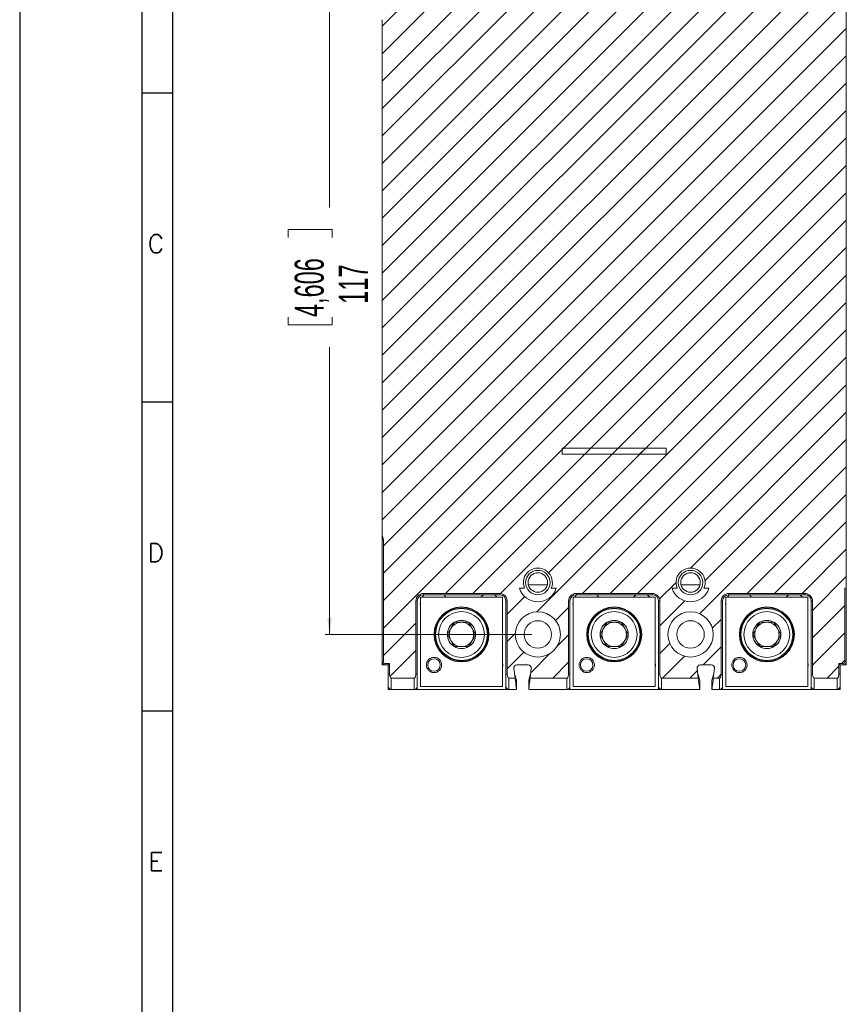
# Model space of a CAD drawing. Header units: millimetres. Extents: x 0 to 594, y 0 to 420.
# Tile 2 of 7: x 0 to 135, y 160 to 321. Entities that reach past the tile are written whole.
import ezdxf

# ---------------------------------------------------------------- set-up
doc = ezdxf.new("R2010")
doc.units = ezdxf.units.MM
doc.layers.add('FORMATO', color=7, linetype='Continuous')
doc.styles.add('SLDTEXTSTYLE0', font='ROMANS')
doc.styles.add('SLDTEXTSTYLE1', font='TXT', dxfattribs={"width": 0.605})
doc.dimstyles.new('SLDDIMSTYLE0', dxfattribs={"dimtxt": 4.622974, "dimasz": 2.7, "dimexe": 0, "dimexo": 0.0625, "dimgap": 1.155743, "dimtad": 0, "dimdec": 1, "dimrnd": 1e-09, "dimzin": 12, "dimdsep": 46, "dimtxsty": 'SLDTEXTSTYLE1', "dimsah": 1, "dimcen": 0.09, "dimadec": 0, "dimazin": 3, "dimtfac": 1, "dimtdec": 3, "dimtofl": 0, "dimtmove": 0, "dimatfit": 3, "dimfxl": 1, "dimfrac": 2, "dimtolj": 1, "dimtzin": 12, "dimarcsym": 0})

# ---------------------------------------------------------------- blocks, each defined once
blk = doc.blocks.new('_D_10')
at = {"color": 7, "linetype": 'Continuous', "lineweight": 0}
for p, q in [((83.84, 337.16), (49.99, 337.16)), ((50.74, 337.16), (50.74, 290.09)), ((43.96, 285.17), (43.96, 286.47)), ((43.96, 286.47), (51.16, 286.47)), ((51.16, 286.47), (51.16, 285.17)), ((43.96, 272.15), (43.96, 270.85)), ((51.16, 270.85), (51.16, 272.15)), ((43.96, 270.85), (51.16, 270.85)), ((50.74, 220.16), (50.74, 267.23)), ((83.84, 220.16), (49.99, 220.16))]:
    blk.add_line(p, q, dxfattribs=at)
for points in [[(50.74, 337.16), (50.39, 334.46), (51.09, 334.46)], [(50.74, 220.16), (51.09, 222.86), (50.39, 222.86)]]:
    blk.add_solid(points, dxfattribs=at)
at = {"color": 7, "linetype": 'Continuous', "lineweight": 0, "char_height": 4.763, "attachment_point": 1, "rotation": 90, "style": 'SLDTEXTSTYLE1'}
for s, insert in [('4,606', (45.02, 272.15)), ('117', (52.24, 274.32))]:
    blk.add_mtext(s, dxfattribs=dict(at, insert=insert))

msp = doc.modelspace()

# ---------------------------------------------------------------- hatches: boundary and pattern name
at = {"linetype": 'Continuous', "lineweight": 0}
h = msp.add_hatch(dxfattribs=at)
h.set_pattern_fill('ANSI31', style=0)
edge = h.paths.add_edge_path(flags=0)
edge.add_spline(control_points=[(59.34, 236.47), (59.34, 236.37), (59.36, 236.27), (59.4, 236.17), (59.45, 236), (59.56, 235.84), (59.56, 235.66)], knot_values=[0, 0, 0, 0, 0.000309, 0.000309, 0.000309, 0.000837, 0.000837, 0.000837, 0.000837], weights=[1, 1, 1, 1, 1, 1, 1], degree=3, periodic=0)
edge.add_line((59.56, 235.66), (59.56, 215.66))
edge.add_spline(control_points=[(59.56, 215.66), (59.56, 215.63), (59.57, 215.6), (59.58, 215.57), (59.59, 215.54), (59.61, 215.51), (59.62, 215.49), (59.64, 215.46), (59.67, 215.44), (59.69, 215.43), (59.72, 215.41), (59.75, 215.4), (59.78, 215.39), (59.8, 215.38), (59.82, 215.38), (59.84, 215.38)], knot_values=[0, 0, 0, 0, 0.000094, 0.000094, 0.000094, 0.000188, 0.000188, 0.000188, 0.000281, 0.000281, 0.000281, 0.000375, 0.000375, 0.000375, 0.000437, 0.000437, 0.000437, 0.000437], weights=[1, 1, 1, 1, 1, 1, 1, 1, 1, 1, 1, 1, 1, 1, 1, 1], degree=3, periodic=0)
edge.add_line((59.84, 215.38), (60.56, 215.38))
edge.add_line((60.56, 215.38), (60.56, 213.66))
edge.add_spline(control_points=[(60.56, 213.66), (60.56, 213.54), (60.58, 213.42), (60.61, 213.3), (60.62, 213.26), (60.63, 213.22), (60.65, 213.19), (60.67, 213.14), (60.69, 213.1), (60.73, 213.07), (60.74, 213.05), (60.76, 213.04), (60.78, 213.03), (60.79, 213.02), (60.81, 213.02), (60.83, 213.02), (60.83, 213.01), (60.84, 213.01), (60.84, 213.01)], knot_values=[0, 0, 0, 0, 0.000366, 0.000366, 0.000366, 0.000481, 0.000481, 0.000481, 0.00063, 0.00063, 0.00063, 0.000685, 0.000685, 0.000685, 0.000742, 0.000742, 0.000742, 0.000755, 0.000755, 0.000755, 0.000755], weights=[1, 1, 1, 1, 1, 1, 1, 1, 1, 1, 1, 1, 1, 1, 1, 1, 1, 1, 1], degree=3, periodic=0)
edge.add_line((60.84, 213.01), (64.59, 213.01))
edge.add_spline(control_points=[(64.59, 213.01), (64.61, 213.01), (64.63, 213.02), (64.64, 213.02), (64.66, 213.03), (64.67, 213.04), (64.69, 213.05), (64.71, 213.07), (64.73, 213.09), (64.74, 213.11), (64.78, 213.16), (64.8, 213.21), (64.82, 213.26), (64.85, 213.37), (64.87, 213.5), (64.87, 213.62), (64.87, 213.63), (64.87, 213.65), (64.87, 213.66)], knot_values=[0, 0, 0, 0, 0.00005, 0.00005, 0.00005, 0.0001, 0.0001, 0.0001, 0.000187, 0.000187, 0.000187, 0.000351, 0.000351, 0.000351, 0.000714, 0.000714, 0.000714, 0.000761, 0.000761, 0.000761, 0.000761], weights=[1, 1, 1, 1, 1, 1, 1, 1, 1, 1, 1, 1, 1, 1, 1, 1, 1, 1, 1], degree=3, periodic=0)
edge.add_line((64.87, 213.66), (64.87, 225.66))
edge.add_arc((66.09, 225.66), 1.22, 90, 180, ccw=False)
edge.add_line((66.09, 226.88), (78.59, 226.88))
edge.add_arc((78.59, 225.66), 1.22, 0, 90, ccw=False)
edge.add_line((79.81, 225.66), (79.81, 213.66))
edge.add_spline(control_points=[(79.81, 213.66), (79.81, 213.54), (79.83, 213.42), (79.86, 213.3), (79.87, 213.26), (79.88, 213.22), (79.9, 213.19), (79.92, 213.14), (79.94, 213.1), (79.98, 213.07), (79.99, 213.05), (80.01, 213.04), (80.03, 213.03), (80.04, 213.02), (80.06, 213.02), (80.08, 213.02), (80.08, 213.01), (80.09, 213.01), (80.09, 213.01)], knot_values=[0, 0, 0, 0, 0.000366, 0.000366, 0.000366, 0.000481, 0.000481, 0.000481, 0.00063, 0.00063, 0.00063, 0.000685, 0.000685, 0.000685, 0.000742, 0.000742, 0.000742, 0.000755, 0.000755, 0.000755, 0.000755], weights=[1, 1, 1, 1, 1, 1, 1, 1, 1, 1, 1, 1, 1, 1, 1, 1, 1, 1, 1], degree=3, periodic=0)
edge.add_line((80.09, 213.01), (81.11, 213.01))
edge.add_line((81.11, 213.01), (80.91, 214.6))
edge.add_arc((81.41, 214.66), 0.5, 90, 187.125, ccw=False)
edge.add_line((81.41, 215.16), (83.28, 215.16))
edge.add_arc((83.28, 214.66), 0.5, -7.125, 90, ccw=False)
edge.add_line((83.77, 214.6), (83.57, 213.01))
edge.add_line((83.57, 213.01), (89.59, 213.01))
edge.add_spline(control_points=[(89.59, 213.01), (89.61, 213.01), (89.63, 213.02), (89.64, 213.02), (89.66, 213.03), (89.67, 213.04), (89.69, 213.05), (89.71, 213.07), (89.73, 213.09), (89.74, 213.11), (89.78, 213.16), (89.8, 213.21), (89.82, 213.26), (89.85, 213.37), (89.87, 213.5), (89.87, 213.62), (89.87, 213.63), (89.87, 213.65), (89.87, 213.66)], knot_values=[0, 0, 0, 0, 0.00005, 0.00005, 0.00005, 0.0001, 0.0001, 0.0001, 0.000187, 0.000187, 0.000187, 0.000351, 0.000351, 0.000351, 0.000714, 0.000714, 0.000714, 0.000761, 0.000761, 0.000761, 0.000761], weights=[1, 1, 1, 1, 1, 1, 1, 1, 1, 1, 1, 1, 1, 1, 1, 1, 1, 1, 1], degree=3, periodic=0)
edge.add_line((89.87, 213.66), (89.87, 225.66))
edge.add_arc((91.09, 225.66), 1.22, 90, 180, ccw=False)
edge.add_line((91.09, 226.88), (103.59, 226.88))
edge.add_arc((103.59, 225.66), 1.22, 0, 90, ccw=False)
edge.add_line((104.81, 225.66), (104.81, 213.66))
edge.add_spline(control_points=[(104.81, 213.66), (104.81, 213.54), (104.83, 213.42), (104.86, 213.3), (104.87, 213.26), (104.88, 213.22), (104.9, 213.19), (104.92, 213.14), (104.94, 213.1), (104.98, 213.07), (104.99, 213.05), (105.01, 213.04), (105.03, 213.03), (105.04, 213.02), (105.06, 213.02), (105.08, 213.02), (105.08, 213.01), (105.09, 213.01), (105.09, 213.01)], knot_values=[0, 0, 0, 0, 0.000366, 0.000366, 0.000366, 0.000481, 0.000481, 0.000481, 0.00063, 0.00063, 0.00063, 0.000685, 0.000685, 0.000685, 0.000742, 0.000742, 0.000742, 0.000755, 0.000755, 0.000755, 0.000755], weights=[1, 1, 1, 1, 1, 1, 1, 1, 1, 1, 1, 1, 1, 1, 1, 1, 1, 1, 1], degree=3, periodic=0)
edge.add_line((105.09, 213.01), (111.11, 213.01))
edge.add_line((111.11, 213.01), (110.91, 214.6))
edge.add_arc((111.41, 214.66), 0.5, 90, 187.125, ccw=False)
edge.add_line((111.41, 215.16), (113.28, 215.16))
edge.add_arc((113.28, 214.66), 0.5, -7.125, 90, ccw=False)
edge.add_line((113.77, 214.6), (113.57, 213.01))
edge.add_line((113.57, 213.01), (114.59, 213.01))
edge.add_spline(control_points=[(114.59, 213.01), (114.61, 213.01), (114.63, 213.02), (114.64, 213.02), (114.66, 213.03), (114.67, 213.04), (114.69, 213.05), (114.71, 213.07), (114.73, 213.09), (114.74, 213.11), (114.78, 213.16), (114.8, 213.21), (114.82, 213.26), (114.85, 213.37), (114.87, 213.5), (114.87, 213.62), (114.87, 213.63), (114.87, 213.65), (114.87, 213.66)], knot_values=[0, 0, 0, 0, 0.00005, 0.00005, 0.00005, 0.0001, 0.0001, 0.0001, 0.000187, 0.000187, 0.000187, 0.000351, 0.000351, 0.000351, 0.000714, 0.000714, 0.000714, 0.000761, 0.000761, 0.000761, 0.000761], weights=[1, 1, 1, 1, 1, 1, 1, 1, 1, 1, 1, 1, 1, 1, 1, 1, 1, 1, 1], degree=3, periodic=0)
edge.add_line((114.87, 213.66), (114.87, 225.66))
edge.add_arc((116.09, 225.66), 1.22, 90, 180, ccw=False)
edge.add_line((116.09, 226.88), (128.59, 226.88))
edge.add_arc((128.59, 225.66), 1.22, 0, 90, ccw=False)
edge.add_line((129.81, 225.66), (129.81, 213.66))
edge.add_spline(control_points=[(129.81, 213.66), (129.81, 213.54), (129.83, 213.42), (129.86, 213.3), (129.87, 213.26), (129.88, 213.22), (129.9, 213.19), (129.92, 213.14), (129.94, 213.1), (129.98, 213.07), (129.99, 213.05), (130.01, 213.04), (130.03, 213.03), (130.04, 213.02), (130.06, 213.02), (130.08, 213.02), (130.08, 213.01), (130.09, 213.01), (130.09, 213.01)], knot_values=[0, 0, 0, 0, 0.000366, 0.000366, 0.000366, 0.000481, 0.000481, 0.000481, 0.00063, 0.00063, 0.00063, 0.000685, 0.000685, 0.000685, 0.000742, 0.000742, 0.000742, 0.000755, 0.000755, 0.000755, 0.000755], weights=[1, 1, 1, 1, 1, 1, 1, 1, 1, 1, 1, 1, 1, 1, 1, 1, 1, 1, 1], degree=3, periodic=0)
edge.add_line((130.09, 213.01), (133.84, 213.01))
edge.add_spline(control_points=[(133.84, 213.01), (133.86, 213.01), (133.88, 213.02), (133.89, 213.02), (133.91, 213.03), (133.92, 213.04), (133.94, 213.05), (133.96, 213.07), (133.98, 213.09), (133.99, 213.11), (134.03, 213.16), (134.05, 213.21), (134.07, 213.26), (134.1, 213.37), (134.12, 213.5), (134.12, 213.62), (134.12, 213.63), (134.12, 213.65), (134.12, 213.66)], knot_values=[0, 0, 0, 0, 0.00005, 0.00005, 0.00005, 0.0001, 0.0001, 0.0001, 0.000187, 0.000187, 0.000187, 0.000351, 0.000351, 0.000351, 0.000714, 0.000714, 0.000714, 0.000761, 0.000761, 0.000761, 0.000761], weights=[1, 1, 1, 1, 1, 1, 1, 1, 1, 1, 1, 1, 1, 1, 1, 1, 1, 1, 1], degree=3, periodic=0)
edge.add_line((134.12, 213.66), (134.12, 215.38))
edge.add_line((134.12, 215.38), (134.84, 215.38))
edge.add_spline(control_points=[(134.84, 215.38), (134.87, 215.38), (134.91, 215.39), (134.94, 215.4), (134.96, 215.41), (134.99, 215.42), (135.02, 215.44), (135.04, 215.46), (135.06, 215.49), (135.08, 215.51), (135.1, 215.54), (135.11, 215.57), (135.12, 215.6), (135.12, 215.62), (135.12, 215.64), (135.12, 215.66)], knot_values=[0, 0, 0, 0, 0.000094, 0.000094, 0.000094, 0.000188, 0.000188, 0.000188, 0.000281, 0.000281, 0.000281, 0.000375, 0.000375, 0.000375, 0.000437, 0.000437, 0.000437, 0.000437], weights=[1, 1, 1, 1, 1, 1, 1, 1, 1, 1, 1, 1, 1, 1, 1, 1], degree=3, periodic=0)
edge.add_line((135.12, 215.66), (135.12, 227.73))
edge.add_line((135.12, 227.73), (135.34, 227.73))
edge.add_line((135.34, 227.73), (135.34, 330.02))
edge.add_line((135.34, 330.02), (135.12, 330.02))
edge.add_line((135.12, 330.02), (135.12, 341.66))
edge.add_spline(control_points=[(135.12, 341.66), (135.12, 341.69), (135.12, 341.73), (135.11, 341.75), (135.1, 341.78), (135.08, 341.81), (135.06, 341.84), (135.04, 341.86), (135.02, 341.88), (134.99, 341.9), (134.96, 341.92), (134.93, 341.93), (134.9, 341.93), (134.88, 341.94), (134.86, 341.94), (134.84, 341.94)], knot_values=[0, 0, 0, 0, 0.000094, 0.000094, 0.000094, 0.000188, 0.000188, 0.000188, 0.000281, 0.000281, 0.000281, 0.000375, 0.000375, 0.000375, 0.000437, 0.000437, 0.000437, 0.000437], weights=[1, 1, 1, 1, 1, 1, 1, 1, 1, 1, 1, 1, 1, 1, 1, 1], degree=3, periodic=0)
edge.add_line((134.84, 341.94), (134.12, 341.94))
edge.add_line((134.12, 341.94), (134.12, 343.66))
edge.add_spline(control_points=[(134.12, 343.66), (134.12, 343.78), (134.11, 343.91), (134.08, 344.03), (134.07, 344.06), (134.05, 344.1), (134.04, 344.13), (134.02, 344.18), (133.99, 344.22), (133.96, 344.26), (133.94, 344.27), (133.93, 344.28), (133.91, 344.29), (133.89, 344.3), (133.88, 344.31), (133.86, 344.31), (133.85, 344.31), (133.85, 344.31), (133.84, 344.31)], knot_values=[0, 0, 0, 0, 0.000366, 0.000366, 0.000366, 0.000481, 0.000481, 0.000481, 0.00063, 0.00063, 0.00063, 0.000685, 0.000685, 0.000685, 0.000742, 0.000742, 0.000742, 0.000755, 0.000755, 0.000755, 0.000755], weights=[1, 1, 1, 1, 1, 1, 1, 1, 1, 1, 1, 1, 1, 1, 1, 1, 1, 1, 1], degree=3, periodic=0)
edge.add_line((133.84, 344.31), (130.09, 344.31))
edge.add_spline(control_points=[(130.09, 344.31), (130.08, 344.31), (130.06, 344.31), (130.04, 344.3), (130.03, 344.29), (130.01, 344.29), (130, 344.28), (129.98, 344.26), (129.96, 344.24), (129.94, 344.21), (129.91, 344.17), (129.89, 344.12), (129.87, 344.06), (129.83, 343.95), (129.82, 343.83), (129.81, 343.71), (129.81, 343.69), (129.81, 343.68), (129.81, 343.66)], knot_values=[0, 0, 0, 0, 0.00005, 0.00005, 0.00005, 0.0001, 0.0001, 0.0001, 0.000187, 0.000187, 0.000187, 0.000351, 0.000351, 0.000351, 0.000714, 0.000714, 0.000714, 0.000761, 0.000761, 0.000761, 0.000761], weights=[1, 1, 1, 1, 1, 1, 1, 1, 1, 1, 1, 1, 1, 1, 1, 1, 1, 1, 1], degree=3, periodic=0)
edge.add_line((129.81, 343.66), (129.81, 331.66))
edge.add_arc((128.59, 331.66), 1.22, 270, 360, ccw=False)
edge.add_line((128.59, 330.44), (116.09, 330.44))
edge.add_arc((116.09, 331.66), 1.22, 180, 270, ccw=False)
edge.add_line((114.87, 331.66), (114.87, 343.66))
edge.add_spline(control_points=[(114.87, 343.66), (114.87, 343.78), (114.86, 343.91), (114.83, 344.03), (114.82, 344.06), (114.8, 344.1), (114.79, 344.13), (114.77, 344.18), (114.74, 344.22), (114.71, 344.26), (114.69, 344.27), (114.68, 344.28), (114.66, 344.29), (114.64, 344.3), (114.63, 344.31), (114.61, 344.31), (114.6, 344.31), (114.6, 344.31), (114.59, 344.31)], knot_values=[0, 0, 0, 0, 0.000366, 0.000366, 0.000366, 0.000481, 0.000481, 0.000481, 0.00063, 0.00063, 0.00063, 0.000685, 0.000685, 0.000685, 0.000742, 0.000742, 0.000742, 0.000755, 0.000755, 0.000755, 0.000755], weights=[1, 1, 1, 1, 1, 1, 1, 1, 1, 1, 1, 1, 1, 1, 1, 1, 1, 1, 1], degree=3, periodic=0)
edge.add_line((114.59, 344.31), (113.57, 344.31))
edge.add_line((113.57, 344.31), (113.77, 342.72))
edge.add_arc((113.28, 342.66), 0.5, -90, 7.125, ccw=False)
edge.add_line((113.28, 342.16), (111.41, 342.16))
edge.add_arc((111.41, 342.66), 0.5, 172.875, 270, ccw=False)
edge.add_line((110.91, 342.72), (111.11, 344.31))
edge.add_line((111.11, 344.31), (105.09, 344.31))
edge.add_spline(control_points=[(105.09, 344.31), (105.08, 344.31), (105.06, 344.31), (105.04, 344.3), (105.03, 344.29), (105.01, 344.29), (105, 344.28), (104.98, 344.26), (104.96, 344.24), (104.94, 344.21), (104.91, 344.17), (104.89, 344.12), (104.87, 344.06), (104.83, 343.95), (104.82, 343.83), (104.81, 343.71), (104.81, 343.69), (104.81, 343.68), (104.81, 343.66)], knot_values=[0, 0, 0, 0, 0.00005, 0.00005, 0.00005, 0.0001, 0.0001, 0.0001, 0.000187, 0.000187, 0.000187, 0.000351, 0.000351, 0.000351, 0.000714, 0.000714, 0.000714, 0.000761, 0.000761, 0.000761, 0.000761], weights=[1, 1, 1, 1, 1, 1, 1, 1, 1, 1, 1, 1, 1, 1, 1, 1, 1, 1, 1], degree=3, periodic=0)
edge.add_line((104.81, 343.66), (104.81, 331.66))
edge.add_arc((103.59, 331.66), 1.22, 270, 360, ccw=False)
edge.add_line((103.59, 330.44), (91.09, 330.44))
edge.add_arc((91.09, 331.66), 1.22, 180, 270, ccw=False)
edge.add_line((89.87, 331.66), (89.87, 343.66))
edge.add_spline(control_points=[(89.87, 343.66), (89.87, 343.78), (89.86, 343.91), (89.83, 344.03), (89.82, 344.06), (89.8, 344.1), (89.79, 344.13), (89.77, 344.18), (89.74, 344.22), (89.71, 344.26), (89.69, 344.27), (89.68, 344.28), (89.66, 344.29), (89.64, 344.3), (89.63, 344.31), (89.61, 344.31), (89.6, 344.31), (89.6, 344.31), (89.59, 344.31)], knot_values=[0, 0, 0, 0, 0.000366, 0.000366, 0.000366, 0.000481, 0.000481, 0.000481, 0.00063, 0.00063, 0.00063, 0.000685, 0.000685, 0.000685, 0.000742, 0.000742, 0.000742, 0.000755, 0.000755, 0.000755, 0.000755], weights=[1, 1, 1, 1, 1, 1, 1, 1, 1, 1, 1, 1, 1, 1, 1, 1, 1, 1, 1], degree=3, periodic=0)
edge.add_line((89.59, 344.31), (83.57, 344.31))
edge.add_line((83.57, 344.31), (83.77, 342.72))
edge.add_arc((83.28, 342.66), 0.5, -90, 7.125, ccw=False)
edge.add_line((83.28, 342.16), (81.41, 342.16))
edge.add_arc((81.41, 342.66), 0.5, 172.875, 270, ccw=False)
edge.add_line((80.91, 342.72), (81.11, 344.31))
edge.add_line((81.11, 344.31), (80.09, 344.31))
edge.add_spline(control_points=[(80.09, 344.31), (80.08, 344.31), (80.06, 344.31), (80.04, 344.3), (80.03, 344.29), (80.01, 344.29), (80, 344.28), (79.98, 344.26), (79.96, 344.24), (79.94, 344.21), (79.91, 344.17), (79.89, 344.12), (79.87, 344.06), (79.83, 343.95), (79.82, 343.83), (79.81, 343.71), (79.81, 343.69), (79.81, 343.68), (79.81, 343.66)], knot_values=[0, 0, 0, 0, 0.00005, 0.00005, 0.00005, 0.0001, 0.0001, 0.0001, 0.000187, 0.000187, 0.000187, 0.000351, 0.000351, 0.000351, 0.000714, 0.000714, 0.000714, 0.000761, 0.000761, 0.000761, 0.000761], weights=[1, 1, 1, 1, 1, 1, 1, 1, 1, 1, 1, 1, 1, 1, 1, 1, 1, 1, 1], degree=3, periodic=0)
edge.add_line((79.81, 343.66), (79.81, 331.66))
edge.add_arc((78.59, 331.66), 1.22, 270, 360, ccw=False)
edge.add_line((78.59, 330.44), (66.09, 330.44))
edge.add_arc((66.09, 331.66), 1.22, 180, 270, ccw=False)
edge.add_line((64.87, 331.66), (64.87, 343.66))
edge.add_spline(control_points=[(64.87, 343.66), (64.87, 343.78), (64.86, 343.91), (64.83, 344.03), (64.82, 344.06), (64.8, 344.1), (64.79, 344.13), (64.77, 344.18), (64.74, 344.22), (64.71, 344.26), (64.69, 344.27), (64.68, 344.28), (64.66, 344.29), (64.64, 344.3), (64.63, 344.31), (64.61, 344.31), (64.6, 344.31), (64.6, 344.31), (64.59, 344.31)], knot_values=[0, 0, 0, 0, 0.000366, 0.000366, 0.000366, 0.000481, 0.000481, 0.000481, 0.00063, 0.00063, 0.00063, 0.000685, 0.000685, 0.000685, 0.000742, 0.000742, 0.000742, 0.000755, 0.000755, 0.000755, 0.000755], weights=[1, 1, 1, 1, 1, 1, 1, 1, 1, 1, 1, 1, 1, 1, 1, 1, 1, 1, 1], degree=3, periodic=0)
edge.add_line((64.59, 344.31), (60.84, 344.31))
edge.add_spline(control_points=[(60.84, 344.31), (60.83, 344.31), (60.81, 344.31), (60.79, 344.3), (60.78, 344.29), (60.76, 344.29), (60.75, 344.28), (60.73, 344.26), (60.71, 344.24), (60.69, 344.21), (60.66, 344.17), (60.64, 344.12), (60.62, 344.06), (60.58, 343.95), (60.57, 343.83), (60.56, 343.71), (60.56, 343.69), (60.56, 343.68), (60.56, 343.66)], knot_values=[0, 0, 0, 0, 0.00005, 0.00005, 0.00005, 0.0001, 0.0001, 0.0001, 0.000187, 0.000187, 0.000187, 0.000351, 0.000351, 0.000351, 0.000714, 0.000714, 0.000714, 0.000761, 0.000761, 0.000761, 0.000761], weights=[1, 1, 1, 1, 1, 1, 1, 1, 1, 1, 1, 1, 1, 1, 1, 1, 1, 1, 1], degree=3, periodic=0)
edge.add_line((60.56, 343.66), (60.56, 341.94))
edge.add_line((60.56, 341.94), (59.84, 341.94))
edge.add_spline(control_points=[(59.84, 341.94), (59.81, 341.94), (59.78, 341.94), (59.75, 341.93), (59.72, 341.92), (59.69, 341.9), (59.67, 341.88), (59.64, 341.86), (59.62, 341.84), (59.61, 341.81), (59.59, 341.78), (59.58, 341.75), (59.57, 341.72), (59.57, 341.7), (59.56, 341.68), (59.56, 341.66)], knot_values=[0, 0, 0, 0, 0.000094, 0.000094, 0.000094, 0.000188, 0.000188, 0.000188, 0.000281, 0.000281, 0.000281, 0.000375, 0.000375, 0.000375, 0.000437, 0.000437, 0.000437, 0.000437], weights=[1, 1, 1, 1, 1, 1, 1, 1, 1, 1, 1, 1, 1, 1, 1, 1], degree=3, periodic=0)
edge.add_line((59.56, 341.66), (59.56, 321.66))
edge.add_spline(control_points=[(59.56, 321.66), (59.56, 321.58), (59.53, 321.49), (59.5, 321.41), (59.43, 321.23), (59.34, 321.05), (59.34, 320.85)], knot_values=[0, 0, 0, 0, 0.000258, 0.000258, 0.000258, 0.000839, 0.000839, 0.000839, 0.000839], weights=[1, 1, 1, 1, 1, 1, 1], degree=3, periodic=0)
edge.add_line((59.34, 320.85), (59.34, 236.47))
edge = h.paths.add_edge_path(flags=0)
edge.add_arc((84.84, 337.16), 3.7, 0, 360)
edge = h.paths.add_edge_path(flags=0)
edge.add_arc((109.84, 220.16), 3.7, 0, 360)
edge = h.paths.add_edge_path(flags=0)
edge.add_line((87.68, 330.02), (86.84, 330.02))
edge.add_arc((84.84, 328.66), 2.41, -214.2954, 34.2954, ccw=False)
edge.add_line((82.85, 330.02), (82, 330.02))
edge.add_arc((84.84, 328.66), 3.15, 25.552, 154.448, ccw=False)
edge = h.paths.add_edge_path(flags=0)
edge.add_line((112.68, 330.02), (111.69, 330.02))
edge.add_arc((109.84, 328.66), 2.29, -216.3989, 36.3989, ccw=False)
edge.add_line((108, 330.02), (107, 330.02))
edge.add_arc((109.84, 328.66), 3.15, 25.552, 154.448, ccw=False)
edge = h.paths.add_edge_path(flags=0)
edge.add_line((81.83, 227.73), (82.65, 227.73))
edge.add_arc((84.84, 228.66), 2.38, -22.956, 202.956, ccw=False)
edge.add_line((87.03, 227.73), (87.85, 227.73))
edge.add_arc((84.84, 228.66), 3.15, 197.1348, 342.8652, ccw=False)
edge = h.paths.add_edge_path(flags=0)
edge.add_line((106.83, 227.73), (107.65, 227.73))
edge.add_arc((109.84, 228.66), 2.38, -22.9123, 202.9123, ccw=False)
edge.add_line((112.04, 227.73), (112.85, 227.73))
edge.add_arc((109.84, 228.66), 3.15, 197.1348, 342.8652, ccw=False)
edge = h.paths.add_edge_path(flags=0)
edge.add_arc((84.84, 220.16), 3.7, 0, 360)
edge = h.paths.add_edge_path(flags=0)
edge.add_arc((109.84, 337.16), 3.7, 0, 360)
h = msp.add_hatch(dxfattribs=at)
h.set_pattern_fill('ANSI31', style=0)
h.paths.add_polyline_path([(88.84, 249.67), (105.84, 249.67), (105.84, 250.67), (88.84, 250.67)], flags=0)

# ---------------------------------------------------------------- linework, layer by layer
at = {"color": 7, "linetype": 'Continuous', "lineweight": 15}
for p, q in [((135.34, 227.73), (135.34, 330.02)), ((59.34, 320.85), (59.34, 236.47)), ((88.84, 250.67), (105.84, 250.67)), ((88.84, 250.67), (88.84, 249.67)), ((105.84, 250.67), (105.84, 249.67)), ((88.84, 249.67), (105.84, 249.67)), ((59.34, 235.66), (59.34, 236.47)), ((59.56, 235.66), (59.34, 235.66)), ((59.34, 215.66), (59.34, 235.66)), ((59.56, 235.66), (59.56, 215.66)), ((82.65, 227.73), (81.83, 227.73)), ((83.28, 228.3), (86.4, 228.3)), ((87.85, 227.73), (87.03, 227.73)), ((107.65, 227.73), (106.83, 227.73)), ((108.28, 228.3), (111.4, 228.3)), ((112.85, 227.73), (112.04, 227.73)), ((135.34, 227.73), (135.12, 227.73)), ((135.12, 215.66), (135.12, 227.73)), ((135.34, 227.73), (135.34, 215.66)), ((65.64, 226.28), (65.64, 211.66)), ((65.64, 226.28), (79.04, 226.28)), ((66.09, 226.88), (78.59, 226.88)), ((66.09, 226.66), (66.09, 226.88)), ((78.59, 226.66), (66.09, 226.66)), ((78.59, 226.66), (78.59, 226.88)), ((79.04, 211.66), (79.04, 226.28)), ((90.64, 226.28), (90.64, 211.66)), ((90.64, 226.28), (104.04, 226.28)), ((91.09, 226.88), (103.59, 226.88)), ((91.09, 226.66), (91.09, 226.88)), ((103.59, 226.66), (91.09, 226.66)), ((103.59, 226.66), (103.59, 226.88)), ((104.04, 211.66), (104.04, 226.28)), ((115.64, 226.28), (115.64, 211.66)), ((115.64, 226.28), (129.04, 226.28)), ((116.09, 226.88), (128.59, 226.88)), ((116.09, 226.66), (116.09, 226.88)), ((128.59, 226.66), (116.09, 226.66)), ((128.59, 226.66), (128.59, 226.88)), ((129.04, 211.66), (129.04, 226.28)), ((64.87, 213.66), (64.87, 225.66)), ((65.09, 225.66), (64.87, 225.66)), ((65.09, 225.66), (65.09, 213.66)), ((79.59, 213.66), (79.59, 225.66)), ((79.59, 225.66), (79.81, 225.66)), ((79.81, 225.66), (79.81, 213.66)), ((89.87, 213.66), (89.87, 225.66)), ((90.09, 225.66), (89.87, 225.66)), ((90.09, 225.66), (90.09, 213.66)), ((104.59, 213.66), (104.59, 225.66)), ((104.59, 225.66), (104.81, 225.66)), ((104.81, 225.66), (104.81, 213.66)), ((114.87, 213.66), (114.87, 225.66)), ((114.87, 225.66), (115.09, 225.66)), ((115.09, 225.66), (115.09, 213.66)), ((129.59, 213.66), (129.59, 225.66)), ((129.59, 225.66), (129.81, 225.66)), ((129.81, 225.66), (129.81, 213.66)), ((73.5, 222.16), (71.19, 222.16)), ((98.5, 222.16), (96.19, 222.16)), ((123.5, 222.16), (121.19, 222.16)), ((71.19, 218.16), (73.5, 218.16)), ((96.19, 218.16), (98.5, 218.16)), ((121.19, 218.16), (123.5, 218.16)), ((59.34, 215.66), (59.49, 215.66)), ((59.34, 215.16), (59.34, 215.66)), ((59.34, 215.16), (59.84, 215.16)), ((59.49, 215.66), (59.56, 215.66)), ((59.84, 215.38), (59.84, 215.16)), ((59.84, 215.38), (60.56, 215.38)), ((59.84, 215.16), (60.34, 215.16)), ((60.34, 213.66), (60.34, 215.16)), ((60.56, 215.38), (60.56, 213.66)), ((71.22, 216.06), (71.22, 215.93)), ((71.69, 215.84), (71.69, 215.96)), ((71.87, 215.94), (71.87, 215.81)), ((80.91, 214.6), (81.11, 213.01)), ((83.28, 215.16), (81.41, 215.16)), ((83.57, 213.01), (83.77, 214.6)), ((96.22, 216.06), (96.22, 215.93)), ((96.69, 215.84), (96.69, 215.96)), ((96.87, 215.94), (96.87, 215.81)), ((110.91, 214.6), (111.11, 213.01)), ((113.28, 215.16), (111.41, 215.16)), ((113.57, 213.01), (113.77, 214.6)), ((121.22, 216.06), (121.22, 215.93)), ((121.69, 215.84), (121.69, 215.96)), ((121.87, 215.94), (121.87, 215.81)), ((134.12, 215.38), (134.84, 215.38)), ((134.12, 213.66), (134.12, 215.38)), ((134.34, 215.16), (134.34, 213.66)), ((134.84, 215.16), (134.34, 215.16)), ((134.84, 215.38), (134.84, 215.31)), ((134.84, 215.31), (134.84, 215.16)), ((135.34, 215.16), (134.84, 215.16)), ((135.12, 215.66), (135.34, 215.66)), ((135.34, 215.16), (135.34, 215.66)), ((60.34, 211.66), (60.34, 213.66)), ((60.34, 213.66), (60.56, 213.66)), ((60.84, 213.01), (60.84, 211.16)), ((60.84, 213.01), (64.59, 213.01)), ((64.59, 211.16), (64.59, 213.01)), ((64.87, 213.66), (65.09, 213.66)), ((65.09, 213.66), (65.09, 211.66)), ((79.59, 211.66), (79.59, 213.66)), ((79.59, 213.66), (79.81, 213.66)), ((80.09, 213.01), (80.09, 211.16)), ((80.09, 213.01), (81.11, 213.01)), ((81.34, 212.66), (81.02, 213.73)), ((83.66, 213.73), (83.34, 212.66)), ((83.57, 213.01), (89.59, 213.01)), ((89.59, 211.16), (89.59, 213.01)), ((89.87, 213.66), (90.09, 213.66)), ((90.09, 213.66), (90.09, 211.66)), ((104.59, 211.66), (104.59, 213.66)), ((104.59, 213.66), (104.81, 213.66)), ((105.09, 213.01), (105.09, 211.16)), ((105.09, 213.01), (111.11, 213.01)), ((111.34, 212.66), (111.02, 213.73)), ((113.66, 213.73), (113.34, 212.66)), ((113.57, 213.01), (114.59, 213.01)), ((114.59, 213.01), (114.59, 211.16)), ((114.87, 213.66), (115.09, 213.66)), ((115.09, 213.66), (115.09, 211.66)), ((129.59, 211.66), (129.59, 213.66)), ((129.59, 213.66), (129.81, 213.66)), ((130.09, 213.01), (130.09, 211.16)), ((130.09, 213.01), (133.84, 213.01)), ((133.84, 211.16), (133.84, 213.01)), ((134.12, 213.66), (134.34, 213.66)), ((134.34, 213.66), (134.34, 211.66)), ((60.34, 211.16), (60.34, 211.6)), ((65.09, 211.16), (65.09, 211.6)), ((65.64, 211.66), (79.04, 211.66)), ((79.59, 211.6), (79.59, 211.16)), ((81.34, 211.16), (81.34, 212.66)), ((83.34, 212.66), (83.34, 211.16)), ((90.09, 211.16), (90.09, 211.6)), ((90.64, 211.66), (104.04, 211.66)), ((104.59, 211.6), (104.59, 211.16)), ((111.34, 211.16), (111.34, 212.66)), ((113.34, 212.66), (113.34, 211.16)), ((115.09, 211.16), (115.09, 211.6)), ((115.64, 211.66), (129.04, 211.66)), ((129.59, 211.6), (129.59, 211.16)), ((134.34, 211.16), (134.34, 211.6)), ((60.84, 211.16), (60.34, 211.16)), ((64.59, 211.16), (60.84, 211.16)), ((65.09, 211.16), (64.59, 211.16)), ((79.59, 211.16), (65.09, 211.16)), ((80.09, 211.16), (79.59, 211.16)), ((80.09, 211.16), (81.34, 211.16)), ((89.59, 211.16), (83.34, 211.16)), ((90.09, 211.16), (89.59, 211.16)), ((104.59, 211.16), (90.09, 211.16)), ((105.09, 211.16), (104.59, 211.16)), ((111.34, 211.16), (105.09, 211.16)), ((114.59, 211.16), (113.34, 211.16)), ((115.09, 211.16), (114.59, 211.16)), ((129.59, 211.16), (115.09, 211.16)), ((129.59, 211.16), (130.09, 211.16)), ((133.84, 211.16), (130.09, 211.16)), ((133.84, 211.16), (134.34, 211.16))]:
    msp.add_line(p, q, dxfattribs=at)
at = {"color": 7, "linetype": 'Continuous', "lineweight": 15, "flags": 128}
for points in [[(65.89, 226.28), (65.96, 226.4), (66.17, 226.66)], [(69.52, 226.66), (69.57, 226.61), (69.8, 226.28)], [(75.5, 226.28), (75.61, 226.4), (75.94, 226.66)], [(77.74, 226.66), (78.08, 226.4), (78.19, 226.28)], [(90.89, 226.28), (90.96, 226.4), (91.17, 226.66)], [(94.52, 226.66), (94.57, 226.61), (94.8, 226.28)], [(100.5, 226.28), (100.61, 226.4), (100.94, 226.66)], [(102.74, 226.66), (103.08, 226.4), (103.19, 226.28)], [(115.89, 226.28), (115.96, 226.4), (116.17, 226.66)], [(119.52, 226.66), (119.57, 226.61), (119.8, 226.28)], [(125.5, 226.28), (125.61, 226.4), (125.94, 226.66)], [(127.74, 226.66), (128.08, 226.4), (128.19, 226.28)], [(71.19, 222.16), (70.77, 221.44), (70.34, 220.7), (70.03, 220.16)], [(74.65, 220.16), (74.24, 220.88), (73.81, 221.63), (73.5, 222.16)], [(96.19, 222.16), (95.77, 221.44), (95.34, 220.7), (95.03, 220.16)], [(99.65, 220.16), (99.24, 220.88), (98.81, 221.63), (98.5, 222.16)], [(121.19, 222.16), (120.77, 221.44), (120.34, 220.7), (120.03, 220.16)], [(124.65, 220.16), (124.24, 220.88), (123.81, 221.63), (123.5, 222.16)], [(70.03, 220.16), (70.45, 219.44), (70.88, 218.7), (71.19, 218.16)], [(73.5, 218.16), (73.91, 218.88), (74.34, 219.63), (74.65, 220.16)], [(95.03, 220.16), (95.45, 219.44), (95.88, 218.7), (96.19, 218.16)], [(98.5, 218.16), (98.91, 218.88), (99.34, 219.63), (99.65, 220.16)], [(120.03, 220.16), (120.45, 219.44), (120.88, 218.7), (121.19, 218.16)], [(123.5, 218.16), (123.91, 218.88), (124.34, 219.63), (124.65, 220.16)], [(60.34, 215.16), (60.35, 215.17), (60.38, 215.2), (60.43, 215.25), (60.49, 215.31), (60.56, 215.38)], [(79.04, 215.63), (79.09, 215.16), (79.04, 214.69)], [(104.04, 215.63), (104.09, 215.16), (104.04, 214.69)], [(129.04, 215.63), (129.09, 215.16), (129.04, 214.69)], [(134.12, 215.38), (134.2, 215.31), (134.26, 215.25), (134.31, 215.2), (134.33, 215.17), (134.34, 215.16)], [(60.56, 213.66), (60.61, 213.3), (60.65, 213.19), (60.73, 213.07), (60.78, 213.03), (60.83, 213.02), (60.84, 213.01)], [(64.59, 213.01), (64.64, 213.02), (64.69, 213.05), (64.74, 213.11), (64.82, 213.26), (64.87, 213.62), (64.87, 213.66)], [(79.81, 213.66), (79.86, 213.3), (79.9, 213.19), (79.98, 213.07), (80.03, 213.03), (80.08, 213.02), (80.09, 213.01)], [(81.34, 211.16), (81.34, 211.21), (81.32, 211.33), (81.3, 211.55), (81.26, 211.83), (81.22, 212.18), (81.17, 212.58), (81.11, 213.01)], [(83.57, 213.01), (83.52, 212.58), (83.47, 212.18), (83.43, 211.83), (83.39, 211.55), (83.36, 211.33), (83.35, 211.21), (83.34, 211.16)], [(89.59, 213.01), (89.64, 213.02), (89.69, 213.05), (89.74, 213.11), (89.82, 213.26), (89.87, 213.62), (89.87, 213.66)], [(104.81, 213.66), (104.86, 213.3), (104.9, 213.19), (104.98, 213.07), (105.03, 213.03), (105.08, 213.02), (105.09, 213.01)], [(111.34, 211.16), (111.34, 211.21), (111.32, 211.33), (111.3, 211.55), (111.26, 211.83), (111.22, 212.18), (111.17, 212.58), (111.11, 213.01)], [(113.57, 213.01), (113.52, 212.58), (113.47, 212.18), (113.43, 211.83), (113.39, 211.55), (113.36, 211.33), (113.35, 211.21), (113.34, 211.16)], [(114.59, 213.01), (114.64, 213.02), (114.69, 213.05), (114.74, 213.11), (114.82, 213.26), (114.87, 213.62), (114.87, 213.66)], [(129.81, 213.66), (129.86, 213.3), (129.9, 213.19), (129.98, 213.07), (130.03, 213.03), (130.08, 213.02), (130.09, 213.01)], [(133.84, 213.01), (133.89, 213.02), (133.94, 213.05), (133.99, 213.11), (134.07, 213.26), (134.12, 213.62), (134.12, 213.66)]]:
    msp.add_lwpolyline(points, dxfattribs=at)
at = {"color": 7, "linetype": 'Continuous', "lineweight": 15}
for centre, radius in [((84.84, 228.66), 2), ((109.84, 228.66), 2), ((84.84, 228.66), 1.6), ((109.84, 228.66), 1.6), ((72.34, 220.16), 4.5), ((72.34, 220.16), 4.25), ((97.34, 220.16), 4.5), ((97.34, 220.16), 4.25), ((122.34, 220.16), 4.5), ((122.34, 220.16), 4.25), ((72.34, 220.16), 3.75), ((84.84, 220.16), 3.7), ((97.34, 220.16), 3.75), ((109.84, 220.16), 3.7), ((122.34, 220.16), 3.75), ((84.84, 220.16), 2.25), ((109.84, 220.16), 2.25), ((67.84, 215.16), 1.25), ((67.84, 215.16), 1.03), ((92.84, 215.16), 1.25), ((92.84, 215.16), 1.02), ((117.84, 215.16), 1.25), ((117.84, 215.16), 1.03)]:
    msp.add_circle(centre, radius, dxfattribs=at)
for centre, radius, start, end in [((47.36, 232.78), 12.54, 13.2988, 17.1376), ((84.84, 228.66), 2.38, 337.044, 202.956), ((109.84, 228.66), 2.38, 337.0877, 202.9123), ((84.84, 228.66), 3.15, 197.1348, 342.8652), ((109.84, 228.66), 3.15, 197.1348, 342.8652), ((66.09, 225.66), 1.22, 90, 180), ((66.09, 225.66), 1, 90, 180), ((78.59, 225.66), 1.22, 0, 90), ((78.59, 225.66), 1, 0, 90), ((91.09, 225.66), 1.22, 90, 180), ((91.09, 225.66), 1, 90, 180), ((103.59, 225.66), 1.22, 0, 90), ((103.59, 225.66), 1, 0, 90), ((116.09, 225.66), 1.22, 90, 180), ((116.09, 225.66), 1, 90, 180), ((128.59, 225.66), 1.22, 0, 90), ((128.59, 225.66), 1, 0, 90), ((67.84, 225.16), 2.25, 167.8985, 192.1015), ((72.34, 220.16), 4.38, 263.7913, 255.1243), ((92.84, 225.16), 2.25, 167.8985, 192.1015), ((97.34, 220.16), 4.38, 263.7913, 255.1243), ((117.84, 225.16), 2.25, 167.8985, 192.1015), ((122.34, 220.16), 4.38, 263.7913, 255.1243), ((72.34, 220.16), 2.31, 120, 180), ((72.34, 220.16), 2, 150, 210), ((72.34, 220.16), 2, 90, 150), ((72.34, 220.16), 2.31, 60, 120), ((72.34, 220.16), 2, 30, 90), ((72.34, 220.16), 2.31, 360, 60), ((72.34, 220.16), 2, 330, 30), ((97.34, 220.16), 2.31, 120, 180), ((97.34, 220.16), 2, 150, 210), ((97.34, 220.16), 2, 90, 150), ((97.34, 220.16), 2.31, 60, 120), ((97.34, 220.16), 2, 30, 90), ((97.34, 220.16), 2.31, 360, 60), ((97.34, 220.16), 2, 330, 30), ((122.34, 220.16), 2.31, 120, 180), ((122.34, 220.16), 2, 150, 210), ((122.34, 220.16), 2, 90, 150), ((122.34, 220.16), 2.31, 60, 120), ((122.34, 220.16), 2, 30, 90), ((122.34, 220.16), 2.31, 360, 60), ((122.34, 220.16), 2, 330, 30), ((72.34, 220.16), 2.31, 180, 240), ((72.34, 220.16), 2.31, 300, 360), ((97.34, 220.16), 2.31, 180, 240), ((97.34, 220.16), 2.31, 300, 360), ((122.34, 220.16), 2.31, 180, 240), ((122.34, 220.16), 2.31, 300, 360), ((72.34, 220.16), 2, 210, 270), ((72.34, 220.16), 2.31, 240, 300), ((72.34, 220.16), 2, 270, 330), ((97.34, 220.16), 2, 210, 270), ((97.34, 220.16), 2.31, 240, 300), ((97.34, 220.16), 2, 270, 330), ((122.34, 220.16), 2, 210, 270), ((122.34, 220.16), 2.31, 240, 300), ((122.34, 220.16), 2, 270, 330), ((59.84, 215.66), 0.5, 180, 270), ((59.84, 215.66), 0.279, 180.0011, 269.9989), ((72.34, 220.16), 4.38, 255.1243, 261.4559), ((81.41, 214.66), 0.5, 90, 187.125), ((83.28, 214.66), 0.5, 352.875, 90), ((97.34, 220.16), 4.38, 255.1243, 261.4559), ((111.41, 214.66), 0.5, 90, 187.125), ((113.28, 214.66), 0.5, 352.875, 90), ((122.34, 220.16), 4.38, 255.1243, 261.4559), ((134.84, 215.66), 0.5, 270, 360), ((134.84, 215.66), 0.279, 269.9994, 0.0006), ((60.84, 211.66), 0.5, 180, 270), ((64.59, 211.66), 0.5, 270, 0), ((80.09, 211.66), 0.5, 180, 270), ((89.59, 211.66), 0.5, 270, 0), ((105.09, 211.66), 0.5, 180, 270), ((114.59, 211.66), 0.5, 270, 0), ((130.09, 211.66), 0.5, 180, 270), ((133.84, 211.66), 0.5, 270, 0)]:
    msp.add_arc(centre, radius, start, end, dxfattribs=at)
at = {"layer": 'FORMATO'}
for p, q in [((0, 420), (0, 0)), ((20, 410), (20, 5)), ((25, 410), (25, 5)), ((25, 308.8), (20, 308.8)), ((25, 258.2), (20, 258.2)), ((25, 207.6), (20, 207.6))]:
    msp.add_line(p, q, dxfattribs=at)

# ---------------------------------------------------------------- texts
at = {"layer": 'FORMATO', "char_height": 3, "attachment_point": 2, "style": 'SLDTEXTSTYLE0'}
for s, insert in [('C', (22.3, 285.65)), ('D', (22.3, 235.05)), ('E', (22.31, 184.45))]:
    msp.add_mtext(s, dxfattribs=dict(at, insert=insert))

# ---------------------------------------------------------------- dimensions: what is measured, and where the dimension line sits
at = {"color": 7, "linetype": 'Continuous', "lineweight": 0}
dim = msp.add_linear_dim(base=(50.74, 220.16), p1=(84.84, 337.16), p2=(84.84, 220.16), angle=90, dimstyle='SLDDIMSTYLE0', dxfattribs=at)
dim.commit()
dim.dimension.update_dxf_attribs({"geometry": '_D_10', "text_midpoint": (50.74, 278.66), "dimtype": 160})

doc.saveas('drawing.dxf')
